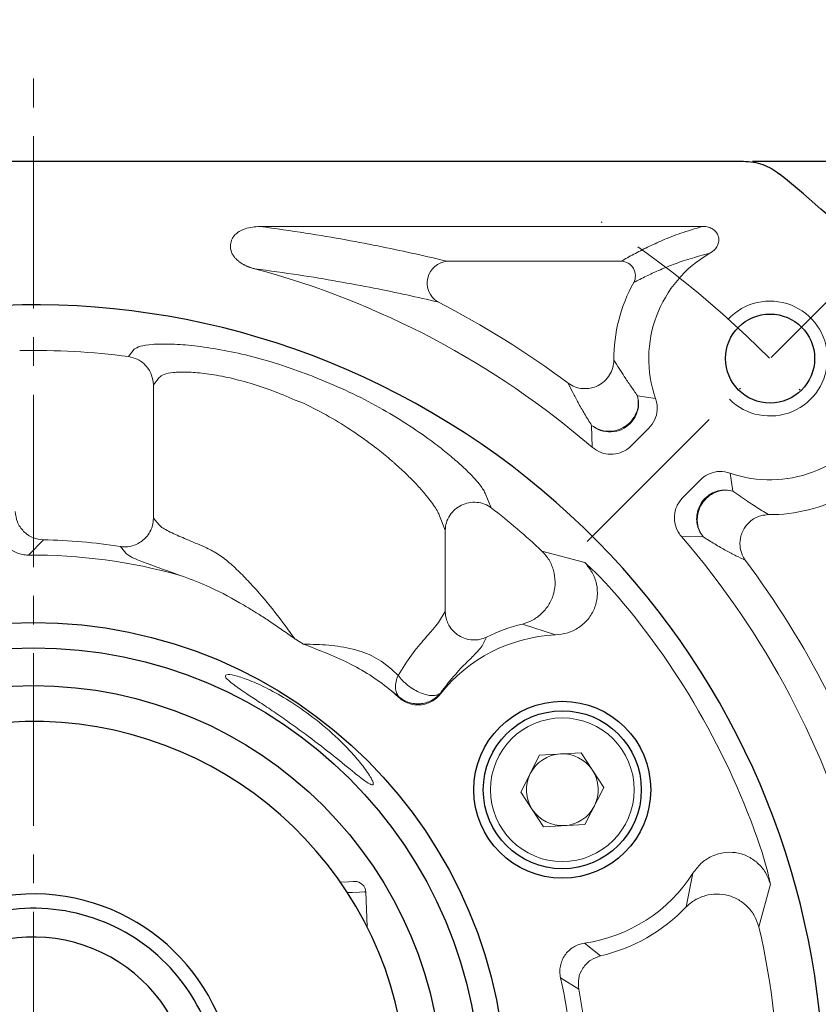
# Model space of a CAD drawing. Header units: millimetres. Extents: x 7115 to 7943, y -680 to -95.
# Tile 6 of 16: x 7249 to 7305, y -274 to -205. Entities that reach past the tile are written whole.
import ezdxf

# ---------------------------------------------------------------- set-up
doc = ezdxf.new("R2010")
doc.units = ezdxf.units.MM
doc.header["$PDSIZE"] = -5
doc.linetypes.add('ACAD_ISO10W100', pattern=[18, 12, -3, 0, -3])
doc.linetypes.add('点画线', pattern=[18, 12, -2, 2, -2])
doc.layers.get('0').update_dxf_attribs({"lineweight": 18})
doc.layers.get('Defpoints').update_dxf_attribs({"lineweight": 18})
for name, color, linetype, lineweight in [('7中心线层', 7, '点画线', 18), ('中心线层', 7, 'ACAD_ISO10W100', 0), ('尺寸线层', 3, 'Continuous', 18), ('粗实线', 7, 'Continuous', 40)]:
    doc.layers.add(name, color=color, linetype=linetype, lineweight=lineweight)
doc.styles.add('工程字', font='txt')
doc.dimstyles.new('DIMSTYLE_17', dxfattribs={"dimtxt": 8, "dimasz": 12, "dimexe": 0.18, "dimexo": 0.0625, "dimgap": 0.09, "dimtad": 1, "dimtih": 1, "dimtoh": 1, "dimdec": 3, "dimdsep": 46, "dimtxsty": 'Standard', "dimblk": '_CAXARROW', "dimcen": 0.09, "dimdle": 24, "dimadec": 0, "dimazin": 0, "dimtfac": 0.7, "dimtdec": 3, "dimtofl": 0, "dimtmove": 0, "dimatfit": 3, "dimfxl": 1, "dimtolj": 1, "dimarcsym": 0})
doc.dimstyles.new('ISO-25', dxfattribs={"dimtxt": 8, "dimasz": 4, "dimexe": 1.25, "dimexo": 0.625, "dimgap": 1.7, "dimtad": 1, "dimtxsty": '工程字', "dimcen": 2, "dimdle": 8, "dimadec": 0, "dimazin": 0, "dimtfac": 1, "dimtmove": 0, "dimatfit": 3, "dimfxl": 1, "dimarcsym": 0})

# ---------------------------------------------------------------- blocks, each defined once
blk = doc.blocks.new('*D106')
at = {"layer": 'Defpoints', "color": 0}
for p in [(7315.222791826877, -203.1114395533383), (7185.222791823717, -230.4814111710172), (7315.222791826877, -230.4814111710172)]:
    blk.add_point(p, dxfattribs=at)
at = {"layer": '尺寸线层', "color": 0, "lineweight": -2}
for p, q in [((7185.222791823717, -229.8564111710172), (7185.222791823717, -201.8614395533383)), ((7315.222791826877, -229.8564111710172), (7315.222791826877, -201.8614395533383)), ((7189.222791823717, -203.1114395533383), (7311.222791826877, -203.1114395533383))]:
    blk.add_line(p, q, dxfattribs=at)
at = {"layer": '尺寸线层', "color": 0}
for points in [[(7189.222791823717, -202.4447728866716), (7189.222791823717, -203.778106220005), (7185.222791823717, -203.1114395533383)], [(7311.222791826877, -203.778106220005), (7311.222791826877, -202.4447728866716), (7315.222791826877, -203.1114395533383)]]:
    blk.add_solid(points, dxfattribs=at)
at = {"layer": '尺寸线层', "color": 0, "insert": (7250.222791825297, -197.4114395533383), "char_height": 8, "attachment_point": 5, "style": '工程字'}
blk.add_mtext('130', dxfattribs=at)
blk = doc.blocks.new('*D107')
at = {"layer": 'Defpoints', "color": 0}
for p in [(7299.632268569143, -214.890887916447), (7354.407831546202, -214.890887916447), (7299.63226856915, -344.8908879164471)]:
    blk.add_point(p, dxfattribs=at)
at = {"layer": '尺寸线层', "color": 0, "lineweight": -2}
for p, q in [((7300.257268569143, -214.890887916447), (7355.657831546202, -214.890887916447)), ((7354.407831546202, -340.8908879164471), (7354.407831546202, -218.890887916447)), ((7300.25726856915, -344.8908879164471), (7355.657831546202, -344.8908879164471))]:
    blk.add_line(p, q, dxfattribs=at)
at = {"layer": '尺寸线层', "color": 0}
for points in [[(7355.074498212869, -218.890887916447), (7353.741164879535, -218.890887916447), (7354.407831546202, -214.890887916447)], [(7353.741164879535, -340.8908879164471), (7355.074498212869, -340.8908879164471), (7354.407831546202, -344.8908879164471)]]:
    blk.add_solid(points, dxfattribs=at)
at = {"layer": '尺寸线层', "color": 0, "insert": (7348.707831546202, -279.890887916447), "char_height": 8, "attachment_point": 5, "rotation": 90, "style": '工程字'}
blk.add_mtext('130', dxfattribs=at)
blk = doc.blocks.new('*D108')
at = {"layer": 'Defpoints', "color": 0}
for p in [(7283.416529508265, -215.436052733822), (7217.029054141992, -344.3457231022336)]:
    blk.add_point(p, dxfattribs=at)
at = {"layer": '尺寸线层', "color": 0, "lineweight": -2}
blk.add_line((7234.644327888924, -310.1407903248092), (7218.860432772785, -340.7895942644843), dxfattribs=at)
at = {"layer": '尺寸线层', "color": 0}
blk.add_solid([(7218.267744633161, -340.4843644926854), (7219.45312091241, -341.0948240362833), (7217.029054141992, -344.3457231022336)], dxfattribs=at)
at = {"layer": '尺寸线层', "color": 0, "insert": (7223.805699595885, -318.7373516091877), "char_height": 8, "attachment_point": 5, "rotation": 62.75188557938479, "style": '工程字'}
blk.add_mtext('∅145', dxfattribs=at)
blk = doc.blocks.new('_CAXARROW')
blk.add_hatch(color=0).paths.add_polyline_path([(0, 0), (-1, 0.125), (-1, -0.125)], flags=0)
blk = doc.blocks.new('*D109')
at = {"layer": 'Defpoints', "color": 0}
for p in [(7198.014760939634, -216.0115367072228), (7302.430822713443, -343.7702391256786)]:
    blk.add_point(p, dxfattribs=at)
at = {"layer": '尺寸线层', "color": 0, "lineweight": -2}
for p, q in [((7250.132791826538, -279.8908879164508), (7250.312791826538, -279.8908879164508)), ((7250.222791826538, -279.9808879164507), (7250.222791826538, -279.8008879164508)), ((7314.128275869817, -358.0827061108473), (7306.227770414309, -348.4160101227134)), ((7336.93833173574, -358.0827061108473), (7314.128275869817, -358.0827061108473))]:
    blk.add_line(p, q, dxfattribs=at)
at = {"layer": '尺寸线层', "color": 0, "lineweight": -2, "xscale": 6, "yscale": 6, "zscale": 6, "rotation": 129.2588264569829}
blk.add_blockref('_CAXARROW', (7302.430822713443, -343.7702391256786), dxfattribs=at)
at = {"layer": '尺寸线层', "color": 0, "lineweight": 15, "insert": (7326.033303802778, -353.0827061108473), "char_height": 8, "attachment_point": 5, "style": '工程字'}
blk.add_mtext('\\A1;\\A1;∅165', dxfattribs=at)
blk = doc.blocks.new('_FILLED')
at = {"linetype": 'ByBlock'}
blk.add_hatch(color=0, dxfattribs=at).paths.add_polyline_path([(0, 0), (-1, 0.1333333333), (-1, -0.1333333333)], flags=0)
blk = doc.blocks.new('*D111')
at = {"layer": 'Defpoints', "color": 0}
for p in [(7315.588224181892, -215.8977242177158), (7290.132380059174, -241.3535683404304), (7336.921371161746, -257.0277718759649), (7180.342564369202, -279.8908879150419), (7323.519795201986, -279.8908879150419)]:
    blk.add_point(p, dxfattribs=at)
at = {"layer": '尺寸线层', "color": 0, "lineweight": -2}
blk.add_line((7324.144795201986, -279.8908879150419), (7341.18135749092, -279.8908879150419), dxfattribs=at)
blk.add_arc((7251.595060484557, -279.8908879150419), 88.33629700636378, 2.594660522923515, 42.4053394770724, dxfattribs=at)
at = {"layer": '尺寸线层', "color": 0}
for points in [[(7317.303876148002, -219.8588223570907), (7316.339962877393, -220.7800438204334), (7314.05825512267, -217.4276932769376)], [(7339.174298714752, -275.9070070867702), (7340.507290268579, -275.8768194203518), (7339.93135749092, -279.8908879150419)]]:
    blk.add_solid(points, dxfattribs=at)
at = {"layer": '尺寸线层', "color": 0, "insert": (7338.473270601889, -243.9047550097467), "char_height": 8, "attachment_point": 5, "rotation": 292.49999999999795, "style": '工程字'}
blk.add_mtext('45%%d', dxfattribs=at)

msp = doc.modelspace()

# ---------------------------------------------------------------- linework, layer by layer
at = {"color": 7, "linetype": 'Continuous', "lineweight": 15}
for p, q in [((7265.981265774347, -219.4313020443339), (7296.814712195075, -219.4313020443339)), ((7291.126976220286, -221.855821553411), (7279.036226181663, -221.855821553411)), ((7257.237527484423, -227.979673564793), (7256.830888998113, -228.4836606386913)), ((7258.570189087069, -230.4525510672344), (7258.964088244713, -229.9468950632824)), ((7258.570189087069, -230.4525510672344), (7258.570189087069, -239.743857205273)), ((7269.017645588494, -231.7422912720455), (7268.427937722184, -231.5162406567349)), ((7292.264575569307, -231.2099733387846), (7293.519435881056, -231.4080991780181)), ((7289.108438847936, -234.8024533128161), (7289.070504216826, -233.2780570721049)), ((7293.047251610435, -233.4737391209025), (7291.818494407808, -234.7024963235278)), ((7295.415273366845, -238.2953339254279), (7296.640729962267, -237.069877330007)), ((7298.706030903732, -236.5975738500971), (7298.903705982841, -237.8491037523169)), ((7282.088228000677, -239.0134618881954), (7281.665426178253, -237.9941032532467)), ((7258.570189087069, -239.743857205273), (7258.964088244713, -240.207685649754)), ((7278.481495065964, -239.5818070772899), (7278.875394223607, -240.5790672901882)), ((7249.862221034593, -242.3108504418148), (7250.906955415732, -241.2424371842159)), ((7278.875394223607, -246.2317929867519), (7278.875394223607, -240.5790672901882)), ((7295.315260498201, -241.0053224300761), (7296.83562224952, -241.0431751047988)), ((7256.63765050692, -242.1718673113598), (7256.26629610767, -241.7117343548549)), ((7288.585456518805, -242.8183988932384), (7285.613049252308, -242.0240179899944)), ((7278.481495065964, -246.8842999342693), (7278.875394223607, -246.2317929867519)), ((7284.267873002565, -247.1046732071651), (7286.544410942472, -247.8624866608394)), ((7281.753804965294, -248.0163411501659), (7281.444136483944, -248.624472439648)), ((7275.594624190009, -250.6776289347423), (7275.171116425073, -250.2703205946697)), ((7275.633555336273, -252.1468834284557), (7275.145322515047, -251.761591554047)), ((7275.63670506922, -252.2047446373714), (7275.145354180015, -251.761554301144)), ((7275.633555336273, -252.1468834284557), (7275.63670506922, -252.2047446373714)), ((7278.540822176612, -251.9150064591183), (7278.549796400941, -251.9690231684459)), ((7284.146503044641, -258.7999017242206), (7285.449980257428, -256.2241913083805)), ((7285.449980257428, -256.2241913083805), (7288.332349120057, -256.0651810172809)), ((7288.332349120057, -256.0651810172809), (7289.911238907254, -258.4818736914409)), ((7285.725394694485, -261.2165943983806), (7284.146503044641, -258.7999017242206)), ((7289.911238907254, -258.4818736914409), (7288.607763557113, -261.0575841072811)), ((7288.607763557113, -261.0575841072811), (7285.725394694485, -261.2165943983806)), ((7296.121007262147, -264.449639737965), (7295.639032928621, -266.8000893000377)), ((7300.711589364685, -268.1754590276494), (7301.509840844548, -265.2040929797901)), ((7273.44047693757, -268.1887881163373), (7273.347517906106, -265.7498703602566)), ((7288.567340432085, -269.3199129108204), (7289.679585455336, -270.2029482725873)), ((7286.906654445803, -271.7248634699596), (7288.168931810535, -272.5246311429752))]:
    msp.add_line(p, q, dxfattribs=at)
at = {"color": 7, "linetype": 'Continuous', "lineweight": 15, "flags": 128}
for points in [[(7271.582577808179, -265.0665999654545), (7271.642953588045, -265.06429773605), (7272.148920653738, -265.0450156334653), (7272.463018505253, -265.0330425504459), (7272.569496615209, -265.0289819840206), (7272.569496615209, -265.0289819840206)], [(7273.347517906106, -265.7498703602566), (7273.238335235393, -265.7540352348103), (7272.915559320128, -265.7663361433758), (7272.393295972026, -265.7862440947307), (7272.072365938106, -265.798477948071)]]:
    msp.add_lwpolyline(points, dxfattribs=at)
at = {"color": 7, "linetype": 'Continuous', "lineweight": 15}
msp.add_circle((7287.02887148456, -258.6408879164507), 4.99999999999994, dxfattribs=at)
for centre, radius, start, end in [((7301.488033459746, -228.6256462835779), 8.440414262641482, 119.6851260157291, 199.2480391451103), ((7279.142514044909, -223.3756346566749), 1.523525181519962, 94.00045687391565, 238.9959549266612), ((7291.108917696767, -222.8626257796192), 1.006966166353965, 331.8990428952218, 88.97242560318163), ((7250.222791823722, -279.890887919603), 59.54041426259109, 49.2245088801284, 75.03738405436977), ((7301.488033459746, -228.6256462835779), 10.86493285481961, 150.8715534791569, 180.5570517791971), ((7250.222791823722, -279.890887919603), 61.96493285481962, 53.09186970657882, 62.99640392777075), ((7250.222791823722, -279.8908879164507), 51.83020459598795, 82.67513226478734, 91.06373362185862), ((7250.222791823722, -279.8908879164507), 53.671973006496, 68.67676057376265, 69.37684776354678), ((7301.488033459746, -228.6256462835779), 8.443411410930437, 250.7622826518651, 330.2462990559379), ((7301.488033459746, -228.6256462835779), 10.86493285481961, 269.4429482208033, 299.1284465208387), ((7250.222791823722, -279.8908879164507), 51.83020459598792, 46.93626637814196, 52.06229397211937), ((7250.222791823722, -279.8908879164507), 38.65451282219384, 81.00509310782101, 88.9858429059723), ((7250.222791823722, -279.890887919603), 59.54341141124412, 14.98402489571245, 40.77289729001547), ((7250.222791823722, -279.8908879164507), 37.58177344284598, 74.22867020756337, 90.54972149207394), ((7250.222791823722, -279.890887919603), 61.96493285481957, 27.00359607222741, 36.90813029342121), ((7250.222791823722, -279.8908879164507), 53.45633123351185, 18.78553566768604, 41.21446433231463), ((7287.02887148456, -258.6408879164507), 11.86201784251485, 103.4595911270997, 116.4042963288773), ((7287.02887148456, -258.6408879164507), 10.78927846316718, 92.57356976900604, 141.802109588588), ((7287.02887148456, -258.6408879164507), 2.500000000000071, 93.15761964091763, 153.1576196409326), ((7287.02887148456, -258.6408879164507), 2.499999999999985, 33.15761964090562, 93.15761964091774), ((7287.02887148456, -258.6408879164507), 2.500000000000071, 153.1576196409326, 213.1576196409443), ((7287.02887148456, -258.6408879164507), 2.500000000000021, 333.1576196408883, 33.15761964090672), ((7287.02887148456, -258.6408879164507), 2.500000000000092, 213.1576196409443, 273.1576196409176), ((7287.02887148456, -258.6408879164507), 2.500000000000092, 273.1576196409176, 333.1576196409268), ((7287.02887148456, -258.6408879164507), 10.78927846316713, 278.1978904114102, 327.4264302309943), ((7272.598062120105, -265.7784383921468), 0.7500000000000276, 2.182759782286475, 92.1827597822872), ((7287.02887148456, -258.6408879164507), 11.86201784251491, 282.9124804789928, 316.5404088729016), ((7250.222791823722, -279.8908879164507), 51.83020459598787, 358.9362663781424, 13.06373362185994), ((7250.222791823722, -279.8908879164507), 37.58177344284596, 359.4502785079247, 12.54972149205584), ((7250.222791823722, -279.8908879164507), 38.65451282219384, 1.014157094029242, 10.98584290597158)]:
    msp.add_arc(centre, radius, start, end, dxfattribs=at)
at = {"color": 0}
msp.add_arc((7301.48803346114, -228.6256462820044), 4, 224.9999999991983, 136.7632253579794, dxfattribs=at)
at = {"color": 7, "linetype": 'Continuous', "lineweight": 15}
for points, knots in [([(7265.981265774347, -219.4313020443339), (7265.630392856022, -219.4553417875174), (7265.085417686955, -219.4926802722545), (7264.483316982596, -219.7877819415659), (7264.263321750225, -220.0010496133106), (7264.184795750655, -220.0771742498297)], [0, 0, 0, 0, 0.5375579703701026, 0.8349340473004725, 1, 1, 1, 1]), ([(7265.981265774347, -219.4313020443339), (7267.068720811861, -219.5825773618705), (7269.238331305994, -219.8843907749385), (7271.989817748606, -220.3620602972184), (7274.518975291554, -220.8481149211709), (7276.87087984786, -221.3464087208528), (7278.308760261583, -221.6846801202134), (7279.036226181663, -221.855821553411)], [0, 0, 0, 0, 0.1994365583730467, 0.3979011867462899, 0.5967865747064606, 0.7960024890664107, 1, 1, 1, 1]), ([(7296.814712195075, -219.4313020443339), (7296.274776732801, -219.5877024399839), (7295.189228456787, -219.9021477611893), (7294.011945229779, -220.3861597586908), (7292.940271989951, -220.8737693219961), (7291.981513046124, -221.3642211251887), (7291.412113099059, -221.6917871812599), (7291.126976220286, -221.855821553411)], [0, 0, 0, 0, 0.1977208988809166, 0.3975208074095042, 0.5987606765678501, 0.7990724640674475, 1, 1, 1, 1]), ([(7297.308041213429, -221.2928780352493), (7297.444888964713, -221.2004005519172), (7297.677725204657, -221.0430570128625), (7297.873416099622, -220.706559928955), (7297.941571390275, -220.393033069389), (7297.900633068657, -220.0974263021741), (7297.766196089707, -219.8420490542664), (7297.559791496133, -219.6382209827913), (7297.277875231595, -219.4882138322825), (7297.016038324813, -219.4319943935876), (7296.855194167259, -219.4314412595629), (7296.814712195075, -219.4313020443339)], [0, 0, 0, 0, 0.1793291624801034, 0.3051151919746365, 0.4108164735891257, 0.5169403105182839, 0.6133031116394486, 0.7116591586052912, 0.8231590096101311, 0.9554918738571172, 1, 1, 1, 1]), ([(7264.031830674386, -221.3009842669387), (7264.017774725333, -221.2628389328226), (7263.948445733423, -221.0746924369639), (7263.914251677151, -220.7248573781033), (7264.014327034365, -220.3411049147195), (7264.138082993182, -220.1494979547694), (7264.184795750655, -220.0771742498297)], [0, 0, 0, 0, 0.0949859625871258, 0.4685049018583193, 0.7993825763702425, 1, 1, 1, 1]), ([(7264.031830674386, -221.3009842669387), (7264.042113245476, -221.3201669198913), (7264.065873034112, -221.3644919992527), (7264.107571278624, -221.4312182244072), (7264.156474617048, -221.5010145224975), (7264.200235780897, -221.5567740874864), (7264.245931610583, -221.6107946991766), (7264.293511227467, -221.6630629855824), (7264.353287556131, -221.7230357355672), (7264.415471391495, -221.7803331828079), (7264.479832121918, -221.834985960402), (7264.546165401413, -221.8870635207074), (7264.614282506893, -221.9366230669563), (7264.684020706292, -221.9837241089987), (7264.755238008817, -222.0284183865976), (7264.827803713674, -222.070763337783), (7264.901603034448, -222.1107816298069), (7264.976534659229, -222.1485562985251), (7265.052499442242, -222.1840650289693), (7265.1294094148, -222.217378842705), (7265.207193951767, -222.248506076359), (7265.285776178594, -222.2774986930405), (7265.365104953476, -222.3042993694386), (7265.4679570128, -222.3362910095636), (7265.54521925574, -222.3561200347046), (7265.595458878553, -222.3690138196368)], [0, 0, 0, 0, 0.0330058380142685, 0.0762661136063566, 0.119524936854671, 0.1627794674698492, 0.1844020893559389, 0.2276550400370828, 0.2709057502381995, 0.3141560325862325, 0.3574060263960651, 0.4006545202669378, 0.4439015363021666, 0.4871488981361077, 0.5303953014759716, 0.5736420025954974, 0.6168877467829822, 0.6601330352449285, 0.7033785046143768, 0.7466238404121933, 0.789868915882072, 0.8331132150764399, 0.8763582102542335, 0.9196021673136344, 1, 1, 1, 1]), ([(7297.308059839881, -221.2929525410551), (7296.825584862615, -221.4209052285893), (7295.83802419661, -221.6828069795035), (7294.733550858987, -222.0761005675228), (7293.734972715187, -222.4828988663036), (7292.826486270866, -222.9038131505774), (7292.282626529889, -223.1878545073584), (7291.997181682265, -223.3369336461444)], [0, 0, 0, 0, 0.1937404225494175, 0.3965602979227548, 0.5999095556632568, 0.7900124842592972, 1, 1, 1, 1]), ([(7265.595457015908, -222.3692224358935), (7266.6502112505, -222.5135129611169), (7268.754481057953, -222.8013773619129), (7271.448998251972, -223.2535814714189), (7273.93732641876, -223.7190216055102), (7276.247650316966, -224.1978372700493), (7277.652324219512, -224.5198041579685), (7278.35774837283, -224.6814952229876)], [0, 0, 0, 0, 0.1976233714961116, 0.394265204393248, 0.5969659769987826, 0.7975971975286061, 1, 1, 1, 1]), ([(7269.127127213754, -229.6583638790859), (7268.429092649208, -229.4098882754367), (7267.03590057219, -228.9139611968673), (7264.95622331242, -228.3538937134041), (7262.977317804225, -227.9431059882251), (7261.174436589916, -227.6942387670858), (7259.638323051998, -227.5965831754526), (7258.434676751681, -227.6267369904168), (7257.56704115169, -227.7538083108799), (7257.347565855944, -227.9042477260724), (7257.237527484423, -227.979673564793)], [0, 0, 0, 0, 0.1258824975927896, 0.2512461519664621, 0.3759857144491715, 0.5004534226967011, 0.6249707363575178, 0.7495412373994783, 0.8744274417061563, 1, 1, 1, 1]), ([(7256.830888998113, -228.4836606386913), (7257.056402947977, -228.5380930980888), (7257.52273460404, -228.6506518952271), (7258.097955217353, -229.1196420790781), (7258.491807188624, -229.7476547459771), (7258.54463990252, -230.2227846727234), (7258.570189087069, -230.4525510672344)], [0, 0, 0, 0, 0.2417954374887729, 0.4999995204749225, 0.7582065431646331, 1, 1, 1, 1]), ([(7287.434822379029, -230.3437613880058), (7287.587121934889, -230.4369945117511), (7287.897720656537, -230.6271335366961), (7288.44373743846, -230.7386203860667), (7289.000781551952, -230.7063350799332), (7289.524555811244, -230.5250544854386), (7289.984586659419, -230.2100826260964), (7290.342119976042, -229.7811873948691), (7290.57745843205, -229.2720686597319), (7290.608428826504, -228.9092051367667), (7290.623614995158, -228.7312769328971)], [0, 0, 0, 0, 0.1225854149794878, 0.2499998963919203, 0.3749537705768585, 0.5000001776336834, 0.6225856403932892, 0.7500000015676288, 0.8774138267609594, 1, 1, 1, 1]), ([(7292.264575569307, -231.2099733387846), (7292.1028672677, -230.9845872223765), (7291.763441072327, -230.5115011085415), (7291.353999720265, -229.8947327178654), (7290.967267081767, -229.297468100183), (7290.742752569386, -228.92756452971), (7290.623614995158, -228.7312769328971)], [0, 0, 0, 0, 0.2382299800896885, 0.5000454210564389, 0.7347014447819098, 1, 1, 1, 1]), ([(7258.964088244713, -229.9468950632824), (7259.053817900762, -229.8683188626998), (7259.224714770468, -229.7186645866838), (7259.796733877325, -229.6067301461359), (7260.377920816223, -229.5661351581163), (7261.064821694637, -229.5641667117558), (7262.075477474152, -229.6341394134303), (7263.499539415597, -229.8684744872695), (7265.085433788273, -230.2663797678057), (7266.761837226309, -230.803077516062), (7267.870869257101, -231.2777912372), (7268.427937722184, -231.5162406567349)], [0, 0, 0, 0, 0.1313820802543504, 0.2502270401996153, 0.31554054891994, 0.3788347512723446, 0.4995048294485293, 0.6230694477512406, 0.7486548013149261, 0.8737489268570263, 1, 1, 1, 1]), ([(7281.665426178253, -237.9941032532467), (7281.550866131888, -237.7939954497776), (7281.31479978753, -237.3816464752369), (7280.513927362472, -236.5339925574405), (7279.621977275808, -235.71398054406), (7278.724576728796, -234.9679061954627), (7277.528586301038, -234.0625421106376), (7275.988079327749, -233.0172364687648), (7274.052381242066, -231.8791514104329), (7271.962529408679, -230.8091431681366), (7270.476385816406, -230.1967443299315), (7269.739482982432, -229.8930869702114)], [0, 0, 0, 0, 0.121187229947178, 0.2497225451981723, 0.3311044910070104, 0.4139834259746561, 0.4993540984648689, 0.6250545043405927, 0.7497770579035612, 0.8759272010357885, 1, 1, 1, 1]), ([(7287.434822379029, -230.3437613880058), (7287.541317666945, -230.5595057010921), (7287.754277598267, -230.9909322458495), (7288.126570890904, -231.6947083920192), (7288.549316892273, -232.4406516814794), (7288.901511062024, -233.0065313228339), (7289.070504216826, -233.2780570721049)], [0, 0, 0, 0, 0.2500011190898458, 0.4999302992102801, 0.760051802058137, 1, 1, 1, 1]), ([(7292.264575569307, -231.2099733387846), (7292.295488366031, -231.4055313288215), (7292.358906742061, -231.8067234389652), (7292.206313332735, -232.4229621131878), (7291.878720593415, -232.9669695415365), (7291.405111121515, -233.3831606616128), (7290.831552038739, -233.6449858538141), (7290.201122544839, -233.7212771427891), (7289.576399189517, -233.608329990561), (7289.236288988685, -233.3862894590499), (7289.070504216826, -233.2780570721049)], [0, 0, 0, 0, 0.1218604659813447, 0.2499997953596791, 0.3781389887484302, 0.4999997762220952, 0.6218601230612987, 0.7500002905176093, 0.8781390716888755, 1, 1, 1, 1]), ([(7291.754903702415, -233.1563518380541), (7291.853082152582, -233.0433920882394), (7292.083668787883, -232.7780893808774), (7292.287225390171, -232.2827064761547), (7292.365912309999, -231.7286224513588), (7292.298354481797, -231.3828563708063), (7292.264575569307, -231.2099733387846)], [0, 0, 0, 0, 0.2128679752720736, 0.4999519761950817, 0.7499760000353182, 1, 1, 1, 1]), ([(7293.047251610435, -233.4737391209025), (7293.202715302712, -233.2820258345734), (7293.499861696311, -232.9155935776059), (7293.660976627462, -232.2274220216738), (7293.621074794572, -231.7219609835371), (7293.536185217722, -231.4598212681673), (7293.519435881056, -231.4080991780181)], [0, 0, 0, 0, 0.3288644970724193, 0.6285769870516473, 0.9267155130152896, 1, 1, 1, 1]), ([(7269.017645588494, -231.7422912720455), (7269.621531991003, -232.0450286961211), (7270.827336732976, -232.6495169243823), (7272.244904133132, -233.5391551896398), (7273.358565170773, -234.311921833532), (7274.266331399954, -234.9952452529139), (7274.916962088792, -235.5305510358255), (7275.282154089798, -235.8496392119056), (7275.50448207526, -236.0459766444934), (7275.802584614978, -236.3160023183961), (7276.185439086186, -236.6809625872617), (7276.536877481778, -237.0309653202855), (7276.866132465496, -237.3730155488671), (7277.178178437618, -237.7145011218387), (7277.511519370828, -238.0995066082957), (7277.840965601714, -238.5098367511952), (7278.145147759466, -238.9364399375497), (7278.370127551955, -239.3035993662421), (7278.445086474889, -239.4908546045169), (7278.481495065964, -239.5818070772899)], [0, 0, 0, 0, 0.1251537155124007, 0.2498995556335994, 0.3181876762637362, 0.3929346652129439, 0.481770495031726, 0.4981456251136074, 0.5004249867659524, 0.5479687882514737, 0.5895792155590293, 0.6252585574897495, 0.6694071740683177, 0.7110063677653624, 0.7500711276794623, 0.8151034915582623, 0.8754246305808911, 0.9394920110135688, 1, 1, 1, 1]), ([(7289.070504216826, -233.2780570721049), (7289.268840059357, -233.4092797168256), (7289.679769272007, -233.6811580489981), (7290.438007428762, -233.7753273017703), (7291.1846141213, -233.6129321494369), (7291.569255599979, -233.3049838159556), (7291.754903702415, -233.1563518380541)], [0, 0, 0, 0, 0.2413259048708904, 0.4999997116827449, 0.758673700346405, 1, 1, 1, 1]), ([(7289.108442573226, -234.8024495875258), (7289.308192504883, -234.9422505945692), (7289.692959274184, -235.2115412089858), (7290.389903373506, -235.3272806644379), (7291.054969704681, -235.2216705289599), (7291.532189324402, -234.9692826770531), (7291.755972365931, -234.7607559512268), (7291.818494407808, -234.7024963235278)], [0, 0, 0, 0, 0.2433586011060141, 0.4687676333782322, 0.6914608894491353, 0.9137982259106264, 1, 1, 1, 1]), ([(7298.706027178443, -236.5975738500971), (7298.459262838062, -236.5400317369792), (7297.993356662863, -236.431388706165), (7297.298679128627, -236.5936061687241), (7296.869283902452, -236.8502065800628), (7296.675318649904, -237.0366329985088), (7296.640729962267, -237.069877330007)], [0, 0, 0, 0, 0.3374871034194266, 0.637196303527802, 0.9353033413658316, 1, 1, 1, 1]), ([(7296.83562224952, -241.0431751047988), (7296.727360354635, -240.8774568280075), (7296.50525883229, -240.5374823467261), (7296.405957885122, -239.9848749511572), (7296.434569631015, -239.5597871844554), (7296.52775877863, -239.1535617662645), (7296.730428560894, -238.7084637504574), (7297.14673509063, -238.2349885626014), (7297.690710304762, -237.9073578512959), (7298.306957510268, -237.7547744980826), (7298.708148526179, -237.8181915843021), (7298.903705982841, -237.8491037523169)], [0, 0, 0, 0, 0.1218145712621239, 0.249905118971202, 0.3337930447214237, 0.3783739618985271, 0.5001889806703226, 0.622003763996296, 0.7500945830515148, 0.8781855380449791, 1, 1, 1, 1]), ([(7298.903705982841, -237.8491037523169), (7298.733953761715, -237.8157144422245), (7298.388379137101, -237.7477418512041), (7297.856768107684, -237.822303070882), (7297.35684231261, -238.0178602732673), (7297.088930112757, -238.2464760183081), (7296.957327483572, -238.3587756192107)], [0, 0, 0, 0, 0.2456085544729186, 0.4999998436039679, 0.7543921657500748, 1, 1, 1, 1]), ([(7295.415273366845, -238.2953339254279), (7295.256011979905, -238.4919745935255), (7294.954530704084, -238.8642147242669), (7294.795284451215, -239.561950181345), (7294.860581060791, -240.2319023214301), (7295.080220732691, -240.7148454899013), (7295.267023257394, -240.9457078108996), (7295.315260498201, -241.0053224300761)], [0, 0, 0, 0, 0.2523737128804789, 0.4777425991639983, 0.7003220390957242, 0.9226154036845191, 1, 1, 1, 1]), ([(7296.957327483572, -238.3587756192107), (7296.832929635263, -238.5076678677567), (7296.621240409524, -238.7610394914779), (7296.439979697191, -239.2215536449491), (7296.36126240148, -239.6805485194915), (7296.399586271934, -240.146244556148), (7296.541670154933, -240.6203162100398), (7296.727855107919, -240.8881488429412), (7296.83562224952, -241.0431751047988)], [0, 0, 0, 0, 0.1971033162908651, 0.3354129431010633, 0.4999915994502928, 0.6685000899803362, 0.8081219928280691, 1, 1, 1, 1]), ([(7301.382402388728, -239.490064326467), (7301.223710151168, -239.3940033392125), (7300.92082497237, -239.2106582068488), (7300.452806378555, -238.9120379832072), (7299.96768764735, -238.5932107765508), (7299.45685602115, -238.2477103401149), (7299.083308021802, -237.9785271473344), (7298.903705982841, -237.8491037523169)], [0, 0, 0, 0, 0.2146879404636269, 0.4097604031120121, 0.6075176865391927, 0.8112943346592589, 1, 1, 1, 1]), ([(7278.875394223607, -240.5790672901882), (7278.893019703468, -240.4027566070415), (7278.928965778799, -240.0431818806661), (7279.171526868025, -239.5405788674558), (7279.535303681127, -239.1188144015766), (7279.997107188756, -238.8132158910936), (7280.522965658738, -238.6375371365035), (7281.0811388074, -238.6100247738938), (7281.629334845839, -238.7273034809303), (7281.937248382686, -238.9193134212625), (7282.088228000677, -239.0134618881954)], [0, 0, 0, 0, 0.1225831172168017, 0.2500006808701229, 0.3774188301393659, 0.5000006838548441, 0.6225829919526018, 0.7500002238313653, 0.8774173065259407, 1, 1, 1, 1]), ([(7250.906955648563, -241.2424371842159), (7250.66285854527, -241.2099727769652), (7250.155655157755, -241.1425157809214), (7249.503380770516, -240.6866416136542), (7249.048664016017, -240.0335600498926), (7248.982112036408, -239.5262385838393), (7248.950083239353, -239.2820851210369)], [0, 0, 0, 0, 0.2406307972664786, 0.5000008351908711, 0.7593704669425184, 1, 1, 1, 1]), ([(7258.570189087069, -239.743857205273), (7258.556472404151, -239.9125284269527), (7258.533274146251, -240.1977926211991), (7258.374706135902, -240.6183535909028), (7258.160920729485, -240.9634681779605), (7257.861363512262, -241.2714701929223), (7257.519990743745, -241.5062997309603), (7257.118928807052, -241.6691376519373), (7256.69157644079, -241.7486330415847), (7256.406952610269, -241.7239381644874), (7256.26629610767, -241.7117343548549)], [0, 0, 0, 0, 0.1478020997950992, 0.249969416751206, 0.3905859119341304, 0.4999632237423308, 0.6235192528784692, 0.7499816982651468, 0.8764449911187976, 1, 1, 1, 1]), ([(7301.382402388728, -239.490064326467), (7301.204495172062, -239.5052195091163), (7300.841675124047, -239.536126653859), (7300.364296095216, -239.7571293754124), (7299.929095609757, -240.1014809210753), (7299.628385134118, -240.5167676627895), (7299.41797673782, -241.0624743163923), (7299.362110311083, -241.6501619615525), (7299.496341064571, -242.2426521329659), (7299.689424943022, -242.550514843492), (7299.76991793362, -242.6788569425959)], [0, 0, 0, 0, 0.12262297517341, 0.2500745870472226, 0.353761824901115, 0.5000800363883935, 0.5924171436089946, 0.7499910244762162, 0.8957760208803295, 1, 1, 1, 1]), ([(7249.862221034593, -242.3108504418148), (7249.725024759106, -242.3041847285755), (7249.450886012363, -242.2908656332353), (7249.056237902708, -242.1649186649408), (7248.694284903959, -241.9697147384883), (7248.380083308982, -241.703113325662), (7248.131081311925, -241.3740748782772), (7247.956224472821, -241.0005266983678), (7247.852056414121, -240.5986129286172), (7247.854086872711, -240.3237483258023), (7247.855101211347, -240.1864365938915)], [0, 0, 0, 0, 0.1252758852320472, 0.2503200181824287, 0.3750592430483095, 0.4994639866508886, 0.6240878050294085, 0.74931219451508, 0.8747660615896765, 1, 1, 1, 1]), ([(7258.964088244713, -240.207685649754), (7259.018652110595, -240.2647044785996), (7259.125832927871, -240.3767076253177), (7259.490037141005, -240.5827474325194), (7260.074993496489, -240.8635365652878), (7260.963330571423, -241.2440574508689), (7261.843413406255, -241.6216135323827), (7262.274466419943, -241.8065355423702)], [0, 0, 0, 0, 0.1722722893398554, 0.3383976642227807, 0.4985022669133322, 0.7543729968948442, 1, 1, 1, 1]), ([(7296.83562224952, -241.0431751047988), (7297.10713727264, -241.2121607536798), (7297.673015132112, -241.5643520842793), (7298.418963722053, -241.9871114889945), (7299.122746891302, -242.3593999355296), (7299.554173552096, -242.5723610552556), (7299.76991793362, -242.6788569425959)], [0, 0, 0, 0, 0.2399394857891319, 0.5000697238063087, 0.7499988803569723, 1, 1, 1, 1]), ([(7262.274466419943, -241.8065355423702), (7262.558359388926, -241.9517160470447), (7263.125492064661, -242.2417429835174), (7263.961844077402, -242.9130948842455), (7264.763747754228, -243.6791619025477), (7265.800515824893, -244.7878287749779), (7267.051963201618, -246.2655822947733), (7267.969131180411, -247.5259315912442), (7268.427937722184, -248.1564120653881)], [0, 0, 0, 0, 0.1246756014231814, 0.2490643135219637, 0.3746362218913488, 0.5003674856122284, 0.7500625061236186, 1, 1, 1, 1]), ([(7260.437469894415, -243.7239126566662), (7259.926371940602, -243.5408166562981), (7258.895796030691, -243.1716225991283), (7257.765639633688, -242.7607254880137), (7256.938811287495, -242.4190686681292), (7256.737962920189, -242.2542066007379), (7256.63765050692, -242.1718673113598)], [0, 0, 0, 0, 0.2485382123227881, 0.501151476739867, 0.7508533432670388, 1, 1, 1, 1]), ([(7285.613049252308, -242.0240179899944), (7285.788818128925, -242.2235113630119), (7286.140059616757, -242.6221618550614), (7286.443786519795, -243.372005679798), (7286.562534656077, -244.1685812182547), (7286.464998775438, -244.975223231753), (7286.148335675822, -245.7226320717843), (7285.650088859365, -246.3522731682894), (7285.017138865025, -246.848958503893), (7284.517504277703, -247.0194772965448), (7284.267873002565, -247.1046732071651)], [0, 0, 0, 0, 0.1249982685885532, 0.2497858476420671, 0.3748038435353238, 0.5006715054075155, 0.6264797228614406, 0.7513317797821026, 0.8757584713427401, 1, 1, 1, 1]), ([(7286.544410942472, -247.8624866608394), (7286.834917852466, -247.8281219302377), (7287.413331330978, -247.7597000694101), (7288.206635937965, -247.3695581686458), (7288.852961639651, -246.783097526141), (7289.304572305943, -246.0353587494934), (7289.503714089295, -245.1851716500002), (7289.446747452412, -244.3163256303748), (7289.145118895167, -243.4872955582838), (7288.772498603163, -243.041950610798), (7288.585452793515, -242.8183988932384)], [0, 0, 0, 0, 0.1264642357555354, 0.251796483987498, 0.3766039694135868, 0.5008546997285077, 0.6246815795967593, 0.7491733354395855, 0.8740914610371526, 1, 1, 1, 1]), ([(7290.435241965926, -244.6696148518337), (7290.122324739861, -244.3299681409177), (7289.494975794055, -243.6490308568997), (7288.889117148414, -243.095721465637), (7288.585456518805, -242.8183988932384)], [0, 0, 0, 0, 0.4987929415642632, 1, 1, 1, 1]), ([(7269.017645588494, -248.5020743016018), (7268.147975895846, -247.9519023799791), (7267.603484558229, -247.554156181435), (7266.792710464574, -246.9992015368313), (7266.018646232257, -246.4944147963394), (7265.282840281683, -246.0388632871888), (7264.044986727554, -245.314407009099), (7262.450581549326, -244.4582496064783), (7261.040766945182, -243.9439815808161), (7260.437469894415, -243.7239126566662)], [0, 0, 0, 0, 0.1125478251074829, 0.2188916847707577, 0.3189796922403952, 0.4127587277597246, 0.5001761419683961, 0.7861121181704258, 1, 1, 1, 1]), ([(7281.753804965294, -248.0163411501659), (7281.600778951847, -248.0767772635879), (7281.289717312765, -248.1996279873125), (7280.778379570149, -248.2296051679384), (7280.276901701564, -248.1383973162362), (7279.838850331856, -247.9357431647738), (7279.44031525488, -247.6266450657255), (7279.148394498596, -247.2492761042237), (7278.927820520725, -246.7637468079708), (7278.89493644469, -246.4300820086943), (7278.875394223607, -246.2317929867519)], [0, 0, 0, 0, 0.1230012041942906, 0.2500290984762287, 0.3770566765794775, 0.500058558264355, 0.6056081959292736, 0.7500396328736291, 0.8514545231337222, 1, 1, 1, 1]), ([(7275.594624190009, -250.6776289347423), (7275.911354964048, -250.1857970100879), (7276.542233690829, -249.2061438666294), (7277.4606664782, -248.1120316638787), (7278.192869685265, -247.3138436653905), (7278.385083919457, -247.0277828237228), (7278.481495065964, -246.8842999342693)], [0, 0, 0, 0, 0.2511760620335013, 0.5003038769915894, 0.7493615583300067, 1, 1, 1, 1]), ([(7269.017645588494, -248.5020743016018), (7269.606794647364, -248.5152282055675), (7270.782622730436, -248.5414808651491), (7272.462820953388, -248.8086178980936), (7273.991751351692, -249.3328471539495), (7274.777176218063, -249.9571788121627), (7275.171116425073, -250.2703205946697)], [0, 0, 0, 0, 0.250963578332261, 0.5008749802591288, 0.7496572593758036, 1, 1, 1, 1]), ([(7275.145322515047, -251.761591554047), (7274.708866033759, -251.42043829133), (7273.827046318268, -250.7311698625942), (7271.807248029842, -249.5819979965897), (7270.141705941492, -248.9372257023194), (7269.017645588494, -248.5020743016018)], [0, 0, 0, 0, 0.2416237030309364, 0.4881782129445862, 1, 1, 1, 1]), ([(7281.444136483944, -248.624472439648), (7281.36090602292, -248.7428948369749), (7281.1948989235, -248.9790939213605), (7280.528312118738, -249.621412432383), (7279.605185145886, -250.5283767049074), (7278.896068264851, -251.4521993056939), (7278.540822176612, -251.9150064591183)], [0, 0, 0, 0, 0.2507180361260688, 0.5000690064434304, 0.7495497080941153, 1, 1, 1, 1]), ([(7264.856862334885, -251.8144832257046), (7264.526708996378, -251.5856629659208), (7263.865435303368, -251.1273522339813), (7263.487350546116, -250.7256792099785), (7263.672315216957, -250.5781360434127), (7264.356186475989, -250.6956659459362), (7265.405559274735, -251.0615013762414), (7266.733139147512, -251.6816474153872), (7268.286382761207, -252.5862761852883), (7270.01195127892, -253.8200252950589), (7271.441201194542, -255.0845192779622), (7272.494998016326, -256.1905936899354), (7273.232699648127, -257.0749667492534), (7273.741289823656, -257.8180352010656), (7273.930280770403, -258.2755522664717), (7273.766255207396, -258.3323201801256), (7273.267151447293, -258.0218483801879), (7272.348656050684, -257.2928674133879), (7270.927493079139, -256.1277409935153), (7269.389798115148, -254.9415055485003), (7268.041520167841, -253.9680693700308), (7266.973454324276, -253.2281330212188), (7265.971846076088, -252.5583722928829), (7265.279052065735, -252.0996461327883), (7264.937450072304, -251.8689147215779), (7264.856863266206, -251.8144832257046), (7264.856863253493, -251.814483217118), (7264.856863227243, -251.8144832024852), (7264.856863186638, -251.8144831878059), (7264.85686314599, -251.8144831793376), (7264.856863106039, -251.8144831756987), (7264.856863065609, -251.8144831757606), (7264.856863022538, -251.8144831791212), (7264.856862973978, -251.8144831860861), (7264.856862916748, -251.8144831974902), (7264.856862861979, -251.8144832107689), (7264.856862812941, -251.8144832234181), (7264.856862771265, -251.8144832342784), (7264.856862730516, -251.8144832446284), (7264.856862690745, -251.8144832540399), (7264.856862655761, -251.8144832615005), (7264.856862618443, -251.8144832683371), (7264.856862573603, -251.8144832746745), (7264.856862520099, -251.8144832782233), (7264.856862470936, -251.814483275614), (7264.856862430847, -251.8144832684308), (7264.856862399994, -251.814483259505), (7264.856862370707, -251.8144832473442), (7264.856862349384, -251.8144832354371), (7264.856862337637, -251.8144832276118), (7264.856862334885, -251.8144832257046)], [0, 0, 0, 0, 0.024706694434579, 0.0494857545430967, 0.0725982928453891, 0.0942973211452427, 0.115565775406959, 0.1376114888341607, 0.1619329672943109, 0.1902496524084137, 0.2240563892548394, 0.2435008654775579, 0.2629169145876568, 0.2857746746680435, 0.3039835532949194, 0.3223004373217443, 0.3384311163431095, 0.3607131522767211, 0.3914126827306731, 0.4229168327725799, 0.4412905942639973, 0.4596520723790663, 0.4771390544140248, 0.4946072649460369, 0.5000004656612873, 0.5000004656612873, 0.5000004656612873, 0.5000004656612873, 0.5000004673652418, 0.5000004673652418, 0.500000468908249, 0.500000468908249, 0.5000004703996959, 0.5000004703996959, 0.500000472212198, 0.5000004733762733, 0.5000004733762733, 0.5000004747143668, 0.5000004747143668, 0.500000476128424, 0.500000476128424, 0.500000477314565, 0.500000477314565, 0.5000004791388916, 0.5000004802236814, 0.5000004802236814, 0.5000004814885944, 0.5000004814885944, 0.5000004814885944, 0.5000004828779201, 0.5000004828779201, 0.5000004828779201, 0.5000004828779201]), ([(7275.633555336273, -252.1468834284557), (7275.575679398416, -252.0619865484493), (7275.45801785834, -251.8893915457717), (7275.402543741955, -251.5260937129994), (7275.437475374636, -251.1141473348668), (7275.542810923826, -250.8215526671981), (7275.594624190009, -250.6776289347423)], [0, 0, 0, 0, 0.2459423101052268, 0.4999996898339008, 0.7540559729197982, 1, 1, 1, 1]), ([(7275.594624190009, -250.6776289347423), (7275.690133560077, -250.7969511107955), (7275.884436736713, -251.0396987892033), (7276.28212685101, -251.3883858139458), (7276.71667632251, -251.6807115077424), (7277.168310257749, -251.9070950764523), (7277.595285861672, -252.0491392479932), (7277.987236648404, -252.0994796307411), (7278.319646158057, -252.0664850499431), (7278.466024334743, -251.966233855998), (7278.540822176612, -251.9150064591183)], [0, 0, 0, 0, 0.1228878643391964, 0.2500016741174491, 0.3838503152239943, 0.4999948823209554, 0.6281904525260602, 0.7499970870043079, 0.8722509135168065, 1, 1, 1, 1]), ([(7278.540822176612, -251.9150064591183), (7278.435379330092, -252.0293570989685), (7278.250945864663, -252.2293714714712), (7277.902397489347, -252.4488694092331), (7277.540752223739, -252.5955889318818), (7277.138039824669, -252.6684763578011), (7276.728849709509, -252.6603270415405), (7276.328063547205, -252.5681407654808), (7275.950725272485, -252.4006536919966), (7275.73853569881, -252.230879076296), (7275.633555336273, -252.1468834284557)], [0, 0, 0, 0, 0.1429166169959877, 0.2499800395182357, 0.3762958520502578, 0.4999869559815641, 0.623677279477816, 0.7499935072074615, 0.8763097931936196, 1, 1, 1, 1]), ([(7278.549796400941, -251.9690231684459), (7278.458606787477, -252.0721526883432), (7278.276633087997, -252.2779531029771), (7277.931327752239, -252.507315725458), (7277.551850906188, -252.6672096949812), (7277.1463275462, -252.744498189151), (7276.733688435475, -252.7333658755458), (7276.33352055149, -252.6365647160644), (7275.955921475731, -252.4657046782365), (7275.743272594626, -252.291863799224), (7275.63670506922, -252.2047446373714)], [0, 0, 0, 0, 0.1255206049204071, 0.2504830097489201, 0.3751966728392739, 0.5000431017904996, 0.6248781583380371, 0.7495634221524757, 0.8744954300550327, 1, 1, 1, 1]), ([(7296.121007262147, -264.449639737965), (7296.295333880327, -264.215428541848), (7296.643034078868, -263.7482865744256), (7297.378276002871, -263.2578294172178), (7298.20956698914, -262.9876820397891), (7299.084642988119, -262.9737954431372), (7299.921010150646, -263.2244080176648), (7300.643337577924, -263.7100455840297), (7301.209915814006, -264.3845633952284), (7301.409598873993, -264.9302005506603), (7301.509833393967, -265.2040929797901)], [0, 0, 0, 0, 0.1261780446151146, 0.2516662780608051, 0.3765342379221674, 0.5010393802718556, 0.6251822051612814, 0.7490604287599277, 0.8740363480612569, 1, 1, 1, 1]), ([(7301.509840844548, -265.2040929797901), (7301.421502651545, -264.8024522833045), (7301.245252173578, -264.0011073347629), (7300.969219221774, -263.1173377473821), (7300.831536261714, -262.6765207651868)], [0, 0, 0, 0, 0.5012082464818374, 1, 1, 1, 1]), ([(7295.639032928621, -266.8000893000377), (7295.837896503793, -266.6268526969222), (7296.236611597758, -266.2795188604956), (7296.985405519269, -265.9812307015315), (7297.780090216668, -265.8641717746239), (7298.584509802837, -265.9623747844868), (7299.329147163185, -266.282481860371), (7299.958125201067, -266.7836268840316), (7300.456439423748, -267.4207431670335), (7300.626557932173, -267.9239419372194), (7300.711589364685, -268.1754590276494)], [0, 0, 0, 0, 0.1242652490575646, 0.2491478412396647, 0.3743380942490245, 0.49975741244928, 0.6251185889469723, 0.7501910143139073, 0.8751363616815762, 1, 1, 1, 1]), ([(7286.906654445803, -271.7248634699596), (7286.884646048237, -271.5892804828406), (7286.840669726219, -271.3183638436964), (7286.881828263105, -270.9061572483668), (7286.997493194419, -270.5115250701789), (7287.192953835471, -270.1487666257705), (7287.463022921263, -269.8367841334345), (7287.792066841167, -269.5880921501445), (7288.163539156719, -269.4026338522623), (7288.432819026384, -269.3474703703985), (7288.567340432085, -269.3199129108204)], [0, 0, 0, 0, 0.1252749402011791, 0.2503195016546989, 0.3750575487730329, 0.4994608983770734, 0.6240862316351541, 0.7493126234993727, 0.8747666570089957, 1, 1, 1, 1]), ([(7288.168931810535, -272.5246385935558), (7288.149934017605, -272.2791242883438), (7288.110459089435, -271.7689776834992), (7288.420755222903, -271.0361726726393), (7288.965029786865, -270.4556158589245), (7289.447426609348, -270.2850398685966), (7289.679585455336, -270.2029482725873)], [0, 0, 0, 0, 0.2406322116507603, 0.5000022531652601, 0.7593705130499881, 1, 1, 1, 1])]:
    msp.add_open_spline(points, degree=3, knots=knots, dxfattribs=at)
at = {"layer": '7中心线层'}
msp.add_line((7250.22279182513, -351.1433840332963), (7250.22279182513, -207.9661532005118), dxfattribs=at)
at = {"layer": '中心线层', "color": 0}
msp.add_line((7288.760111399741, -241.3535683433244), (7314.215955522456, -215.8977242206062), dxfattribs=at)
msp.add_arc((7250.22279182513, -279.8908879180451), 72.5, 30.73804975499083, 59.26195024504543, dxfattribs=at)
at = {"layer": '粗实线', "linetype": 'Continuous', "lineweight": 30}
msp.add_line((7200.813314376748, -214.8908810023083), (7299.632268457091, -214.8908810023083), dxfattribs=at)
for centre, radius in [((7301.48803346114, -228.6256462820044), 3.1), ((7250.222791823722, -279.8908879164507), 32.89217911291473), ((7250.222791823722, -279.8908879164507), 31.12830424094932), ((7250.222791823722, -279.8908879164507), 28.5), ((7287.02887148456, -258.6408879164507), 6.157840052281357), ((7287.02887148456, -258.6408879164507), 5.500000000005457)]:
    msp.add_circle(centre, radius, dxfattribs=at)
for centre, radius, start, end in [((7250.222791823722, -279.8908879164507), 82.50000000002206, 39.00655517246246, 50.99344482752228), ((7250.222791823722, -279.8908879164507), 55, 246.1041707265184, 230.5183506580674), ((7250.222791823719, -279.8908879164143), 25.99999999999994, 3.505087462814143, 173.4705151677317), ((7250.222791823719, -279.8908879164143), 13.99999999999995, 4.639045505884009, 179.726474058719), ((7250.222791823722, -279.8908879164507), 12.99999999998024, 18.19551235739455, 131.5807879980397), ((7250.222791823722, -279.8908879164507), 10.99999999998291, 18.79771370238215, 130.978586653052)]:
    msp.add_arc(centre, radius, start, end, dxfattribs=at)
msp.add_open_spline([(7299.632268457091, -214.8908810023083), (7299.86522069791, -214.9034344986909), (7300.545415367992, -214.9400893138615), (7301.424238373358, -215.2550661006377), (7301.967718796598, -215.6503804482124), (7302.149059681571, -215.7822833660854)], degree=3, knots=[0, 0, 0, 0, 0.2576475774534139, 0.7523023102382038, 1, 1, 1, 1], dxfattribs=at)

# ---------------------------------------------------------------- dimensions: what is measured, and where the dimension line sits
at = {"layer": '尺寸线层'}
dim = msp.add_linear_dim(base=(7315.222791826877, -203.1114395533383), p1=(7185.222791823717, -230.4814111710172), p2=(7315.222791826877, -230.4814111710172), dimstyle='ISO-25', dxfattribs=at)
dim.commit()
dim.dimension.update_dxf_attribs({"geometry": '*D106', "text_midpoint": (7250.222791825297, -197.4114395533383)})
dim = msp.add_linear_dim(base=(7354.407831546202, -214.890887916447), p1=(7299.63226856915, -344.8908879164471), p2=(7299.632268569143, -214.890887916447), angle=90, dimstyle='ISO-25', dxfattribs=at)
dim.commit()
dim.dimension.update_dxf_attribs({"geometry": '*D107', "text_midpoint": (7348.707831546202, -279.890887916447)})
dim = msp.add_diameter_dim_2p(p1=(7283.416529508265, -215.436052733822), p2=(7217.029054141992, -344.3457231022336), dimstyle='ISO-25', override={"dimtxsty": '工程字'}, dxfattribs=at)
dim.commit()
dim.dimension.update_dxf_attribs({"geometry": '*D108', "text_midpoint": (7228.873183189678, -321.3470661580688), "dimtype": 163})
dim = msp.add_angular_dim_2l(base=(7336.921371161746, -257.0277718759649), line1=((7290.132380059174, -241.3535683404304), (7315.588224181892, -215.8977242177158)), line2=((7180.342564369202, -279.8908879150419), (7323.519795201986, -279.8908879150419)), dimstyle='ISO-25', dxfattribs=at)
dim.commit()
dim.dimension.update_dxf_attribs({"geometry": '*D111', "text_midpoint": (7338.473270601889, -243.9047550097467)})
at = {"layer": '尺寸线层', "lineweight": 15}
dim = msp.add_diameter_dim_2p(p1=(7198.014760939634, -216.0115367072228), p2=(7302.430822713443, -343.7702391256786), text='\\A1;<>', dimstyle='DIMSTYLE_17', override={"dimtxt": 8, "dimasz": 6, "dimgap": 1, "dimtxsty": '工程字', "dimtol": 0, "dimldrblk": '_FILLED'}, dxfattribs=at)
dim.commit()
dim.dimension.update_dxf_attribs({"geometry": '*D109', "text_midpoint": (7326.033303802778, -358.0827061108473), "dimtype": 163})

doc.saveas('drawing.dxf')
